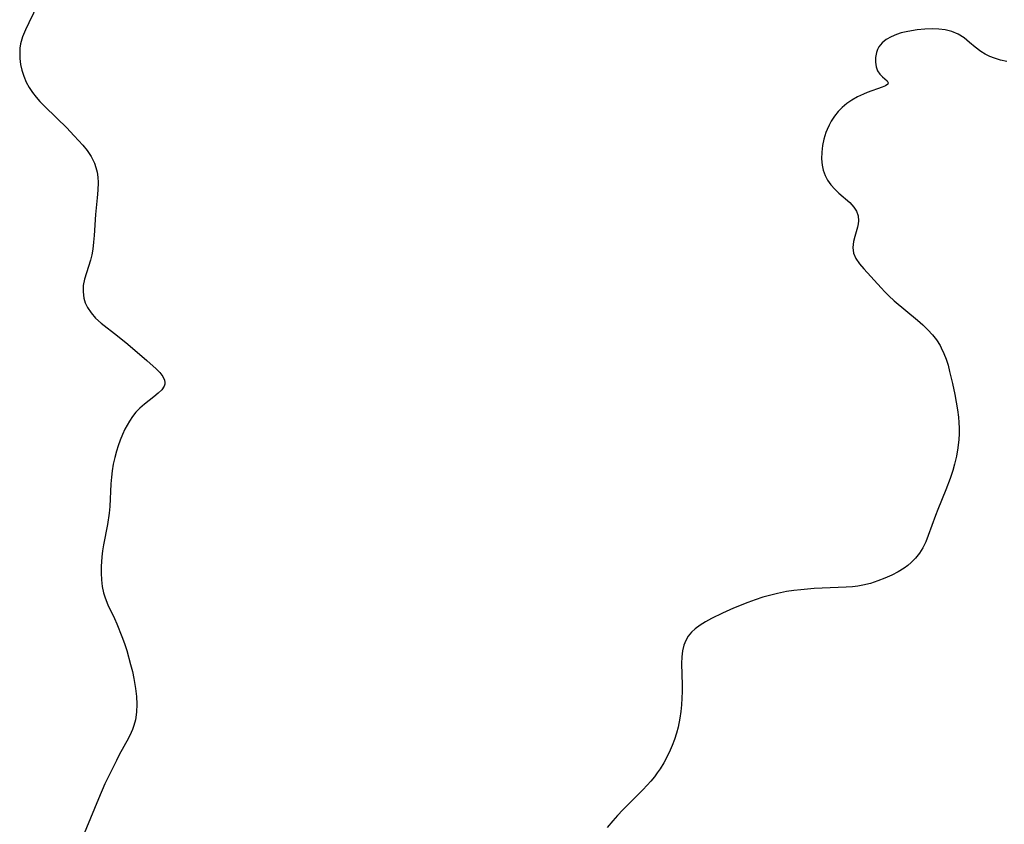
# Model space of a CAD drawing. Header units: inches. Extents: x 1073367 to 1082519, y 1569854 to 1574957.
# Tile 34 of 256: x 1073832 to 1074061, y 1573421 to 1573609. Entities that reach past the tile are written whole.
import ezdxf

# ---------------------------------------------------------------- set-up
doc = ezdxf.new("R2010")
doc.units = ezdxf.units.IN
doc.header["$MEASUREMENT"] = 0
doc.layers.add('CGG_CurvaNivelLidar_v1', color=7, linetype='Continuous', lineweight=30, true_color=0x008008)

msp = doc.modelspace()

# ---------------------------------------------------------------- linework, layer by layer
at = {"layer": 'CGG_CurvaNivelLidar_v1'}
for points in [[(1073836.1366, 1573612.4531, 63.5), (1073833.9083, 1573607.9652, 63.5), (1073833.1498, 1573606.3542, 63.5), (1073832.4985, 1573604.7336, 63.5), (1073832.0347, 1573603.0853, 63.5), (1073831.8787, 1573602.0705, 63.5), (1073831.8144, 1573601.0439, 63.5), (1073831.8557, 1573599.6727, 63.5), (1073832.0269, 1573598.3011, 63.5), (1073832.3181, 1573596.9405, 63.5), (1073832.7576, 1573595.5176, 63.5), (1073833.3402, 1573594.1377, 63.5), (1073834.0039, 1573592.9316, 63.5), (1073834.7796, 1573591.7738, 63.5), (1073835.6501, 1573590.6633, 63.5), (1073836.5304, 1573589.6723, 63.5), (1073837.4615, 1573588.7097, 63.5), (1073840.5909, 1573585.6784, 63.5), (1073842.7108, 1573583.5464, 63.5), (1073844.5497, 1573581.6331, 63.5), (1073846.5482, 1573579.4654, 63.5), (1073847.5647, 1573578.2188, 63.5), (1073848.5157, 1573576.7822, 63.5), (1073849.2582, 1573575.2554, 63.5), (1073849.6063, 1573574.2246, 63.5), (1073849.8571, 1573573.1613, 63.5), (1073850.0285, 1573571.9786, 63.5), (1073850.1035, 1573570.7741, 63.5), (1073850.0624, 1573568.9814, 63.5), (1073849.9038, 1573567.1653, 63.5), (1073849.4781, 1573563.2531, 63.5), (1073849.1721, 1573558.3979, 63.5), (1073849.0473, 1573556.8003, 63.5), (1073848.8619, 1573555.2274, 63.5), (1073848.6235, 1573553.87, 63.5), (1073848.3332, 1573552.6671, 63.5), (1073847.3993, 1573549.7199, 63.5), (1073846.9545, 1573548.2078, 63.5), (1073846.6536, 1573546.7039, 63.5), (1073846.5781, 1573545.2462, 63.5), (1073846.7549, 1573543.8169, 63.5), (1073847.097, 1573542.7073, 63.5), (1073847.6023, 1573541.6413, 63.5), (1073848.4638, 1573540.3399, 63.5), (1073849.5269, 1573539.1321, 63.5), (1073850.839, 1573537.9506, 63.5), (1073854.6412, 1573534.984, 63.5), (1073857.0131, 1573533.085, 63.5), (1073861.4316, 1573529.2711, 63.5), (1073863.6526, 1573527.2762, 63.5), (1073864.4994, 1573526.41, 63.5), (1073865.1681, 1573525.5399, 63.5), (1073865.5753, 1573524.6694, 63.5), (1073865.6633, 1573524.1277, 63.5), (1073865.6379, 1573523.7239, 63.5), (1073865.5069, 1573523.2626, 63.5), (1073864.9746, 1573522.4169, 63.5), (1073864.1446, 1573521.5975, 63.5), (1073863.1196, 1573520.7844, 63.5), (1073860.8813, 1573519.0901, 63.5), (1073859.805, 1573518.1398, 63.5), (1073858.9348, 1573517.2146, 63.5), (1073858.1287, 1573516.199, 63.5), (1073857.3905, 1573515.1053, 63.5), (1073856.8529, 1573514.1843, 63.5), (1073856.3563, 1573513.2269, 63.5), (1073855.7791, 1573511.9717, 63.5), (1073855.2551, 1573510.6782, 63.5), (1073854.7819, 1573509.3543, 63.5), (1073854.3883, 1573508.104, 63.5), (1073853.9814, 1573506.6015, 63.5), (1073853.6444, 1573505.0798, 63.5), (1073853.3868, 1573503.5421, 63.5), (1073853.2157, 1573502.013, 63.5), (1073853.1049, 1573500.4751, 63.5), (1073852.8249, 1573495.2426, 63.5), (1073852.6727, 1573493.6712, 63.5), (1073852.2649, 1573490.9817, 63.5), (1073851.3807, 1573486.2544, 63.5), (1073851.1608, 1573484.8752, 63.5), (1073850.9923, 1573483.5004, 63.5), (1073850.85, 1573481.2424, 63.5), (1073850.824, 1573479.6595, 63.5), (1073850.8744, 1573478.0977, 63.5), (1073851.0333, 1573476.5654, 63.5), (1073851.3396, 1573475.0732, 63.5), (1073851.7251, 1573473.8779, 63.5), (1073852.3932, 1573472.2967, 63.5), (1073853.9245, 1573469.1273, 63.5), (1073854.5011, 1573467.8267, 63.5), (1073855.6653, 1573464.8962, 63.5), (1073856.2394, 1573463.268, 63.5), (1073856.7607, 1573461.615, 63.5), (1073857.6802, 1573458.3536, 63.5), (1073858.0893, 1573456.7121, 63.5), (1073858.4537, 1573455.0688, 63.5), (1073858.8524, 1573452.7898, 63.5), (1073859.0527, 1573450.9281, 63.5), (1073859.1292, 1573449.0803, 63.5), (1073859.06, 1573447.2597, 63.5), (1073858.8107, 1573445.4819, 63.5), (1073858.4537, 1573444.1091, 63.5), (1073858.1256, 1573443.2051, 63.5), (1073857.8331, 1573442.5186, 63.5), (1073857.199, 1573441.2104, 63.5), (1073855.0484, 1573437.2744, 63.5), (1073854.3787, 1573435.9891, 63.5), (1073851.7028, 1573430.5076, 63.5), (1073850.1644, 1573427.0048, 63.5), (1073846.4414, 1573418.0116, 63.5)], [(1074062.0123, 1573598.9851, 64), (1074060.5567, 1573599.3009, 64), (1074059.1561, 1573599.715, 64), (1074058.026, 1573600.1601, 64), (1074056.9534, 1573600.6923, 64), (1074055.947, 1573601.3087, 64), (1074054.6037, 1573602.334, 64), (1074053.3327, 1573603.423, 64), (1074052.0404, 1573604.4726, 64), (1074050.6563, 1573605.3596, 64), (1074049.2126, 1573605.9595, 64), (1074047.654, 1573606.3397, 64), (1074046.1666, 1573606.5186, 64), (1074044.6344, 1573606.5703, 64), (1074042.8822, 1573606.5085, 64), (1074041.1261, 1573606.3399, 64), (1074039.8108, 1573606.1476, 64), (1074038.5239, 1573605.9023, 64), (1074037.383, 1573605.6277, 64), (1074036.2935, 1573605.2896, 64), (1074035.0188, 1573604.7506, 64), (1074033.8828, 1573604.0896, 64), (1074032.9248, 1573603.3116, 64), (1074032.1948, 1573602.4149, 64), (1074031.8554, 1573601.7466, 64), (1074031.6193, 1573601.0374, 64), (1074031.4159, 1573599.9209, 64), (1074031.386, 1573598.8041, 64), (1074031.5329, 1573597.7457, 64), (1074031.8699, 1573596.8069, 64), (1074032.3952, 1573596.0352, 64), (1074033.0177, 1573595.4047, 64), (1074034.1062, 1573594.4217, 64), (1074034.3393, 1573594.008, 64), (1074034.3406, 1573593.8807, 64), (1074034.2868, 1573593.7331, 64), (1074034.2329, 1573593.6563, 64), (1074033.7385, 1573593.294, 64), (1074032.9358, 1573592.9452, 64), (1074029.4349, 1573591.7234, 64), (1074028.5581, 1573591.3644, 64), (1074027.2216, 1573590.7212, 64), (1074025.9028, 1573589.9639, 64), (1074024.7238, 1573589.1624, 64), (1074023.6211, 1573588.2512, 64), (1074022.6731, 1573587.2726, 64), (1074021.8227, 1573586.1987, 64), (1074021.069, 1573585.0485, 64), (1074020.5475, 1573584.1005, 64), (1074020.0969, 1573583.1183, 64), (1074019.8242, 1573582.4033, 64), (1074019.3645, 1573580.8895, 64), (1074019.0405, 1573579.343, 64), (1074018.8605, 1573577.8042, 64), (1074018.829, 1573576.2771, 64), (1074018.9633, 1573574.7843, 64), (1074019.2149, 1573573.5996, 64), (1074019.6323, 1573572.3987, 64), (1074020.2063, 1573571.2807, 64), (1074020.9843, 1573570.1976, 64), (1074021.8885, 1573569.2069, 64), (1074022.8664, 1573568.2853, 64), (1074025.374, 1573566.0543, 64), (1074026.3566, 1573564.9707, 64), (1074026.9532, 1573564.0507, 64), (1074027.3529, 1573562.9684, 64), (1074027.4333, 1573561.8263, 64), (1074027.3493, 1573561.0864, 64), (1074027.1906, 1573560.3385, 64), (1074026.5365, 1573558.1273, 64), (1074026.2566, 1573557.0054, 64), (1074026.1094, 1573555.615, 64), (1074026.2804, 1573554.2558, 64), (1074026.8225, 1573552.9998, 64), (1074027.6566, 1573551.7858, 64), (1074028.6669, 1573550.5899, 64), (1074032.7049, 1573546.1593, 64), (1074033.567, 1573545.2296, 64), (1074034.4654, 1573544.3203, 64), (1074035.7314, 1573543.1668, 64), (1074041.1804, 1573538.6636, 64), (1074042.4447, 1573537.5292, 64), (1074043.5803, 1573536.4178, 64), (1074044.6417, 1573535.2578, 64), (1074045.607, 1573534.0393, 64), (1074046.4485, 1573532.7487, 64), (1074046.7365, 1573532.2234, 64), (1074047.3439, 1573530.9136, 64), (1074047.855, 1573529.5487, 64), (1074048.2941, 1573528.1415, 64), (1074048.6814, 1573526.7029, 64), (1074049.3422, 1573523.8775, 64), (1074049.89, 1573521.309, 64), (1074050.2301, 1573519.5477, 64), (1074050.5248, 1573517.7798, 64), (1074050.7522, 1573516.0062, 64), (1074050.8582, 1573514.7521, 64), (1074050.9096, 1573513.4963, 64), (1074050.8968, 1573512.1505, 64), (1074050.8168, 1573510.8061, 64), (1074050.5933, 1573508.8753, 64), (1074050.2596, 1573506.9558, 64), (1074049.8278, 1573505.0524, 64), (1074049.4342, 1573503.6198, 64), (1074048.8065, 1573501.708, 64), (1074047.8068, 1573499.1156, 64), (1074045.9122, 1573494.5067, 64), (1074045.3734, 1573493.1006, 64), (1074043.6833, 1573488.4368, 64), (1074043.0903, 1573486.9855, 64), (1074042.4218, 1573485.5998, 64), (1074041.6356, 1573484.3058, 64), (1074040.7393, 1573483.1748, 64), (1074039.7149, 1573482.1486, 64), (1074038.9124, 1573481.4754, 64), (1074038.0604, 1573480.8523, 64), (1074036.6529, 1573479.9783, 64), (1074035.1661, 1573479.2006, 64), (1074033.5902, 1573478.4898, 64), (1074031.9114, 1573477.8349, 64), (1074030.1916, 1573477.278, 64), (1074028.4312, 1573476.8461, 64), (1074027.2457, 1573476.6424, 64), (1074026.0449, 1573476.4952, 64), (1074024.5202, 1573476.3715, 64), (1074017.1009, 1573476.0676, 64), (1074013.978, 1573475.8065, 64), (1074012.3112, 1573475.6022, 64), (1074010.6531, 1573475.3509, 64), (1074008.5465, 1573474.948, 64), (1074006.9836, 1573474.5686, 64), (1074005.1264, 1573474.0282, 64), (1074003.2921, 1573473.4141, 64), (1074001.598, 1573472.79, 64), (1073998.2869, 1573471.4787, 64), (1073995.6977, 1573470.3491, 64), (1073993.1057, 1573469.076, 64), (1073991.7698, 1573468.3425, 64), (1073990.5113, 1573467.56, 64), (1073989.3603, 1573466.701, 64), (1073988.4696, 1573465.865, 64), (1073987.7117, 1573464.9375, 64), (1073987.1334, 1573463.9619, 64), (1073986.7002, 1573462.9067, 64), (1073986.3714, 1573461.581, 64), (1073986.2025, 1573460.184, 64), (1073986.153, 1573458.5926, 64), (1073986.302, 1573453.5641, 64), (1073986.2989, 1573452.0395, 64), (1073986.2471, 1573450.4979, 64), (1073986.1453, 1573448.9544, 64), (1073985.9904, 1573447.4145, 64), (1073985.7768, 1573445.8836, 64), (1073985.358, 1573443.7577, 64), (1073984.9727, 1573442.3164, 64), (1073984.514, 1573440.8977, 64), (1073983.9901, 1573439.5024, 64), (1073983.5209, 1573438.3897, 64), (1073982.8119, 1573436.8884, 64), (1073982.0269, 1573435.4282, 64), (1073981.1577, 1573434.0183, 64), (1073980.5057, 1573433.0811, 64), (1073979.8154, 1573432.1688, 64), (1073979.0078, 1573431.1761, 64), (1073978.1639, 1573430.2095, 64), (1073977.1502, 1573429.1257, 64), (1073972.4915, 1573424.464, 64), (1073971.2462, 1573423.1574, 64), (1073970.1621, 1573421.9503, 64), (1073968.8291, 1573420.3446, 64)]]:
    msp.add_polyline3d(points, dxfattribs=at)

doc.saveas('drawing.dxf')
